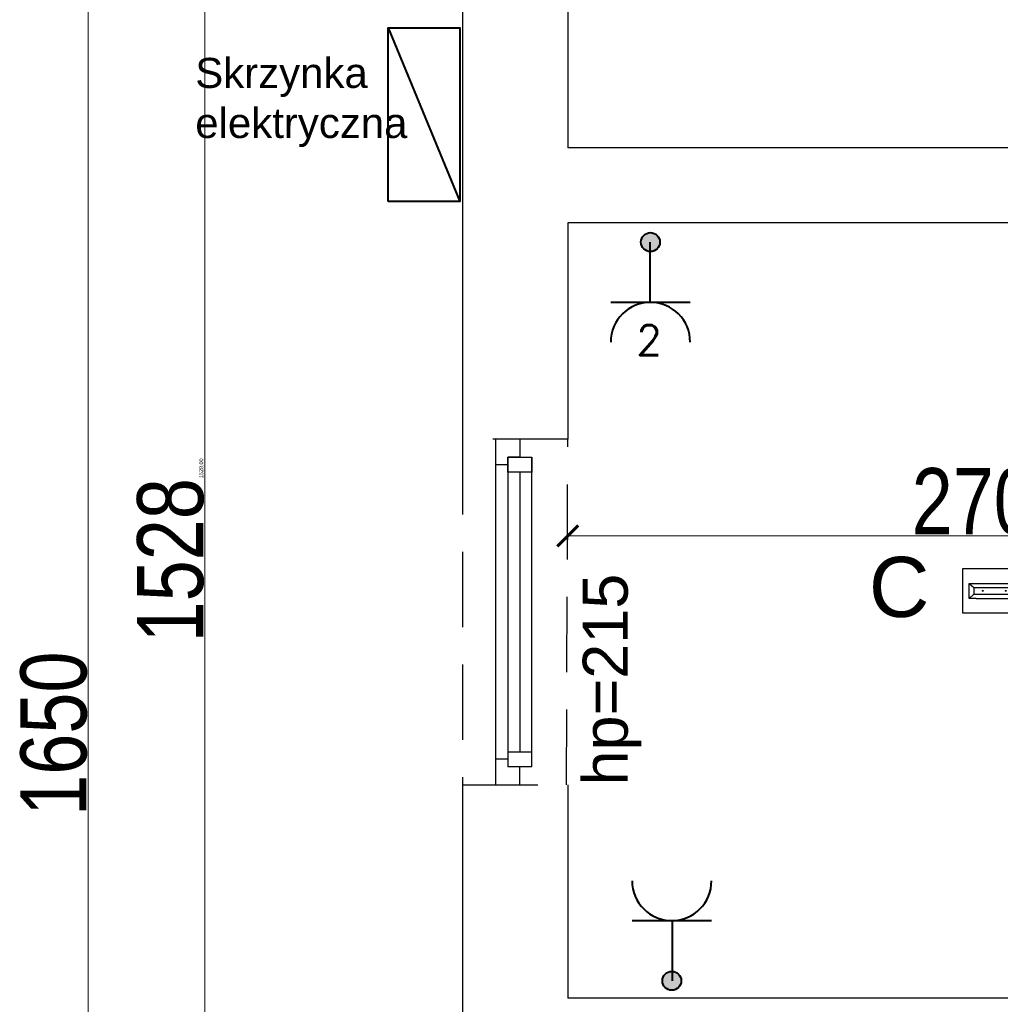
# Model space of a CAD drawing. Header units: millimetres. Extents: x -5941 to 19721, y -9230 to 6433.
# Tile 192 of 204: x 16793 to 17120, y 529 to 857. Entities that reach past the tile are written whole.
import ezdxf

# ---------------------------------------------------------------- set-up
doc = ezdxf.new("R2010")
doc.units = ezdxf.units.MM
doc.linetypes.add('DASHED', pattern=[0.75, 0.5, -0.25])
for name, color, linetype in [('A_okno', 3, 'Continuous'), ('A_opis pom', 1, 'Continuous'), ('A_SC_MUROWANA_DZIAŁOWA', 42, 'Continuous'), ('A_scianazew', 42, 'Continuous'), ('A_wymiary', 55, 'Continuous')]:
    doc.layers.add(name, color=color, linetype=linetype)
for name, color, linetype, lineweight in [('A_WYMIAR_ZEW', 55, 'Continuous', 15), ('AMATECH_OPRAWY AWARYJNE', 4, 'Continuous', 30), ('e', 1, 'Continuous', 40)]:
    doc.layers.add(name, color=color, linetype=linetype, lineweight=lineweight)
doc.styles.add('Opisowy', font='arial.ttf', dxfattribs={"width": 0.8})
doc.styles.add('SIMPLEX', font='simplex.shx')
doc.styles.get("Standard").update_dxf_attribs({"font": 'arial.ttf'})
doc.dimstyles.new('WYMIARY', dxfattribs={"dimtxt": 1.3, "dimasz": 7, "dimexe": 1.25, "dimexo": 0.3, "dimgap": 0.2, "dimtad": 1, "dimzin": 4, "dimtxsty": 'Opisowy', "dimblk1": 'ARCHTICK', "dimblk2": 'ARCHTICK', "dimsah": 1, "dimcen": 2.5, "dimazin": 0, "dimtfac": 1, "dimtmove": 1, "dimatfit": 3, "dimldrblk": 'ARCHTICK', "dimfxl": 0, "dimlwd": 18, "dimlwe": 9, "dimarcsym": 0})

# ---------------------------------------------------------------- blocks, each defined once
blk = doc.blocks.new('_ArchTick')
at = {"color": 0, "const_width": 0.15}
blk.add_lwpolyline([(-0.5, -0.5), (0.5, 0.5)], dxfattribs=at)
blk = doc.blocks.new('*D80')
at = {"layer": 'A_wymiary', "color": 0, "lineweight": 9}
for p, q in [((16975.63, 685.59), (16975.63, 683.64)), ((17245.63, 685.59), (17245.63, 683.64))]:
    blk.add_line(p, q, dxfattribs=at)
at = {"layer": 'A_wymiary', "color": 0, "lineweight": 18}
blk.add_line((16975.63, 684.89), (17245.63, 684.89), dxfattribs=at)
at = {"layer": 'Defpoints', "color": 0}
for p in [(16975.63, 789.08), (17245.63, 789.08), (17245.63, 684.89)]:
    blk.add_point(p, dxfattribs=at)
at = {"layer": 'A_wymiary', "color": 0, "lineweight": 18, "xscale": 7, "yscale": 7, "zscale": 7, "rotation": 180}
blk.add_blockref('_ArchTick', (16975.63, 684.89), dxfattribs=at)
at = {"layer": 'A_wymiary', "color": 0, "lineweight": 18, "xscale": 7, "yscale": 7, "zscale": 7}
blk.add_blockref('_ArchTick', (17245.63, 684.89), dxfattribs=at)
at = {"layer": 'A_wymiary', "color": 0, "insert": (17110.63, 696.33), "char_height": 1.3, "attachment_point": 5, "style": 'Opisowy'}
blk.add_mtext('{\\H16.923077x;\\C3;270}', dxfattribs=at)
blk = doc.blocks.new('*D88')
at = {"layer": 'A_WYMIAR_ZEW', "color": 0, "lineweight": 9}
for p, q in [((16855.54, 1444.08), (16853.59, 1444.08)), ((16855.54, -83.92), (16853.59, -83.92))]:
    blk.add_line(p, q, dxfattribs=at)
at = {"layer": 'A_WYMIAR_ZEW', "color": 0, "lineweight": 18}
blk.add_line((16854.84, 1444.08), (16854.84, -83.92), dxfattribs=at)
at = {"layer": 'Defpoints', "color": 0}
for p in [(16940.63, 1444.08), (16854.84, -83.92), (16940.63, -83.92)]:
    blk.add_point(p, dxfattribs=at)
at = {"layer": 'A_WYMIAR_ZEW', "color": 0, "lineweight": 18, "xscale": 7, "yscale": 7, "zscale": 7}
for p, rotation in [((16854.84, 1444.08), 90), ((16854.84, -83.92), 270)]:
    blk.add_blockref('_ArchTick', p, dxfattribs=dict(at, rotation=rotation))
at = {"layer": 'A_WYMIAR_ZEW', "color": 0, "insert": (16843.41, 680.08), "char_height": 1.3, "attachment_point": 5, "rotation": 90, "style": 'Opisowy'}
blk.add_mtext('{\\H16.923077x;\\C3;1528}1528,00', dxfattribs=at)
blk = doc.blocks.new('*D90')
at = {"layer": 'A_WYMIAR_ZEW', "color": 0, "lineweight": 9}
for p, q in [((16816.68, 1444.08), (16814.73, 1444.08)), ((16816.68, -205.92), (16814.73, -205.92))]:
    blk.add_line(p, q, dxfattribs=at)
at = {"layer": 'A_WYMIAR_ZEW', "color": 0, "lineweight": 18}
blk.add_line((16815.98, 1444.08), (16815.98, -205.92), dxfattribs=at)
at = {"layer": 'Defpoints', "color": 0}
for p in [(16940.63, 1444.08), (16815.98, -205.92), (16940.63, -205.92)]:
    blk.add_point(p, dxfattribs=at)
at = {"layer": 'A_WYMIAR_ZEW', "color": 0, "lineweight": 18, "xscale": 7, "yscale": 7, "zscale": 7}
for p, rotation in [((16815.98, 1444.08), 90), ((16815.98, -205.92), 270)]:
    blk.add_blockref('_ArchTick', p, dxfattribs=dict(at, rotation=rotation))
at = {"layer": 'A_WYMIAR_ZEW', "color": 0, "insert": (16804.54, 619.08), "char_height": 1.3, "attachment_point": 5, "rotation": 90, "style": 'Opisowy'}
blk.add_mtext('{\\H16.923077x;\\C3;1650}', dxfattribs=at)
blk = doc.blocks.new('pozycjonowanie')
at = {"linetype": 'ByBlock'}
blk.add_hatch(color=256, dxfattribs=at).paths.add_polyline_path([(3.15, 0, 1), (-3.15, 0, 1)])
blk.add_circle((0, 0), 3.15, dxfattribs=at)
blk.add_circle((0, 0), 3.15, dxfattribs=at)
blk = doc.blocks.new('*U106')
for points in [[(3071.4, 2177.5), (3431.4, 2177.5), (3431.4, 2324.5), (3431.4, 2324.5)], [(3431.4, 2324.5), (3071.4, 2324.5)], [(3071.4, 2324.5), (3071.4, 2177.5)], [(3093.9, 2226), (3093.9, 2276)], [(3093.9, 2276), (3408.9, 2276)], [(3093.9, 2276), (3108.9, 2262.5), (3108.9, 2239.5), (3093.9, 2226)], [(3108.9, 2262.5), (3393.9, 2262.5)], [(3108.9, 2262.5), (3108.9, 2239.5)], [(3108.9, 2239.5), (3393.9, 2239.5), (3393.9, 2262.5)], [(3408.9, 2276), (3393.9, 2262.5), (3393.9, 2239.5), (3408.9, 2226)], [(3408.9, 2276), (3408.9, 2226)], [(3136.9, 2252.5), (3139.9, 2252.5), (3139.9, 2249.5), (3136.9, 2249.5)], [(3136.9, 2252.5), (3136.9, 2249.5)], [(3213.9, 2252.5), (3216.9, 2252.5), (3216.9, 2249.5), (3213.9, 2249.5)], [(3213.9, 2252.5), (3213.9, 2249.5)], [(3290.9, 2252.5), (3293.9, 2252.5), (3293.9, 2249.5), (3290.9, 2249.5)], [(3290.9, 2252.5), (3290.9, 2249.5)], [(3367.9, 2252.5), (3370.9, 2252.5), (3370.9, 2249.5), (3367.9, 2249.5)], [(3367.9, 2252.5), (3367.9, 2249.5)], [(3116.4, 2226), (3093.9, 2226)], [(3116.4, 2226), (3408.9, 2226)]]:
    blk.add_lwpolyline(points)

msp = doc.modelspace()

# ---------------------------------------------------------------- linework, layer by layer
at = {"linetype": 'DASHED', "ltscale": 50}
msp.add_lwpolyline([(16975.628, 717.079), (16940.628, 717.079), (16940.628, 602.079), (16975.202, 602.076)], close=True, dxfattribs=at)
at = {"layer": 'A_okno'}
for p, q in [((16951.628, 708.579, 0), (16951.628, 717.079, 0)), ((16959.628, 717.079, 0), (16959.628, 711.079, 0)), ((16955.628, 708.579, 0), (16951.628, 708.579, 0)), ((16951.628, 659.576, -0.022), (16951.628, 708.579, 0)), ((16955.628, 711.079, 0), (16963.628, 711.079, 0)), ((16955.628, 706.079, 0), (16955.628, 711.079, 0)), ((16959.628, 711.079, 0), (16955.628, 711.079, 0)), ((16955.628, 711.079, 0), (16955.628, 659.576, -0.022)), ((16963.628, 659.576, -0.023), (16963.628, 711.079, 0)), ((16963.628, 711.079, 0), (16963.628, 706.079, 0)), ((16959.128, 706.079, 0), (16955.628, 706.079, 0)), ((16963.628, 706.079, 0), (16955.628, 706.079, 0)), ((16959.628, 706.079, 0), (16959.628, 659.576, -0.022)), ((16963.628, 706.079, 0), (16960.128, 706.079, 0)), ((16951.628, 602.076, -0.047), (16951.628, 659.576, -0.022)), ((16955.628, 659.576, -0.022), (16955.628, 608.076, -0.045)), ((16959.628, 659.576, -0.022), (16959.628, 613.076, -0.044)), ((16963.628, 608.076, -0.046), (16963.628, 659.576, -0.023)), ((16955.628, 613.076, -0.044), (16963.628, 613.076, -0.044)), ((16955.628, 610.576, -0.044), (16951.628, 610.576, -0.044)), ((16963.628, 608.076, -0.044), (16955.628, 608.076, -0.044)), ((16959.628, 602.076, -0.044), (16959.628, 608.076, -0.044))]:
    msp.add_line(p, q, dxfattribs=at)
at = {"layer": 'A_SC_MUROWANA_DZIAŁOWA'}
for p, q in [((17140.628, 814.079), (16975.628, 814.079)), ((17140.628, 789.079), (16975.628, 789.079)), ((17143.628, 531.079), (16975.628, 531.079))]:
    msp.add_line(p, q, dxfattribs=at)
at = {"layer": 'A_scianazew'}
for p, q in [((16940.628, 900.079), (16940.628, 717.079)), ((16940.628, 602.079), (16940.628, 453.079))]:
    msp.add_line(p, q, dxfattribs=at)
for points in [[(16975.628, 900.079), (16975.628, 814.079)], [(16975.628, 789.079), (16975.628, 717.079)], [(16975.628, 602.079), (16975.628, 531.079)]]:
    msp.add_lwpolyline(points, dxfattribs=at)
at = {"layer": 'e'}
msp.add_line((16915.832, 853.977), (16939.699, 796.186), dxfattribs=at)
at = {"layer": 'e', "linetype": 'ByBlock'}
for p, q in [((17003.003, 762.652, -0.521), (17003.003, 782.709, -0.521)), ((17016.364, 762.653, -0.521), (16989.92, 762.653, -0.521)), ((16997.04, 556.873, -0.521), (17023.484, 556.873, -0.521)), ((17010.402, 556.873, -0.521), (17010.402, 536.817, -0.521))]:
    msp.add_line(p, q, dxfattribs=at)
at = {"layer": 'e'}
msp.add_lwpolyline([(16915.832, 796.186), (16915.832, 853.977), (16939.699, 853.977), (16939.699, 796.186)], close=True, dxfattribs=at)
at = {"layer": 'e', "linetype": 'ByBlock'}
for centre, start, end in [((17003.142, 749.431, -0.521), 0, 180), ((17010.262, 570.094, -0.521), 180, 0)]:
    msp.add_arc(centre, 13.222, start, end, dxfattribs=at)

# ---------------------------------------------------------------- block references
at = {"layer": 'AMATECH_OPRAWY AWARYJNE', "xscale": 0.1, "yscale": 0.1, "zscale": 0.1}
msp.add_blockref('*U106', (16799.905, 441.519, 0), dxfattribs=at)
at = {"layer": 'e', "rotation": 180}
msp.add_blockref('pozycjonowanie', (17003.142, 782.71, -0.521), dxfattribs=at)
at = {"layer": 'e'}
msp.add_blockref('pozycjonowanie', (17010.262, 536.816, -0.521), dxfattribs=at)

# ---------------------------------------------------------------- texts
at = {"layer": 'A_opis pom', "insert": (16851.605, 844.021, 0.092), "char_height": 10, "width": 119.07531, "attachment_point": 1}
msp.add_mtext('Skrzynka \\Pelektryczna', dxfattribs=at)
at = {"layer": 'A_opis pom', "insert": (16980.595, 601.833, 0.092), "char_height": 15, "width": 119.07531, "attachment_point": 1, "rotation": 90}
msp.add_mtext('hp=215', dxfattribs=at)
at = {"layer": 'AMATECH_OPRAWY AWARYJNE', "linetype": 'ByBlock', "style": 'Opisowy'}
msp.add_text('C', height=20, dxfattribs=at).set_placement((17075.865, 657.928, 0))
at = {"layer": 'e', "insert": (16998.426, 755.105, -0.521), "char_height": 10, "width": 0.96891, "attachment_point": 1, "style": 'SIMPLEX'}
msp.add_mtext('2', dxfattribs=at)

# ---------------------------------------------------------------- dimensions: what is measured, and where the dimension line sits
at = {"layer": 'A_WYMIAR_ZEW'}
for base, p2, text, picture, middle in [((16815.976, -205.921), (16940.628, -205.921), '{\\H16.923077x;\\C3;1650}', '*D90', (16804.543, 619.079)), ((16854.845, -83.921), (16940.628, -83.921), '{\\H16.923077x;\\C3;1528}<>', '*D88', (16843.412, 680.079))]:
    dim = msp.add_linear_dim(base=base, p1=(16940.628, 1444.079), p2=p2, angle=90, text=text, dimstyle='WYMIARY', override={"dimtxsty": 'Opisowy'}, dxfattribs=at)
    dim.commit()
    dim.dimension.update_dxf_attribs({"geometry": picture, "text_midpoint": middle})
at = {"layer": 'A_wymiary'}
dim = msp.add_linear_dim(base=(17245.628, 684.895), p1=(16975.628, 789.079), p2=(17245.628, 789.079), text='{\\H16.923077x;\\C3;270}', dimstyle='WYMIARY', override={"dimtxsty": 'Opisowy'}, dxfattribs=at)
dim.commit()
dim.dimension.update_dxf_attribs({"geometry": '*D80', "text_midpoint": (17110.628, 696.327)})

doc.saveas('drawing.dxf')
